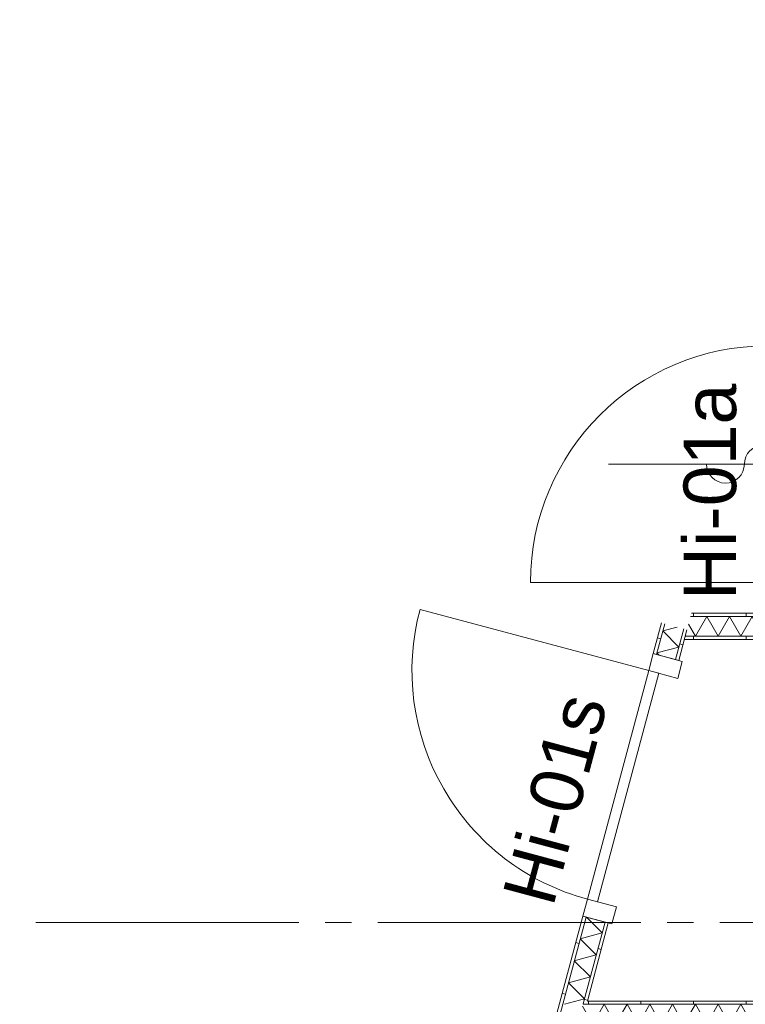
# Model space of a CAD drawing. Header units: millimetres. Extents: x 10 to 584, y 10 to 831.
# Tile 41 of 79: x 184 to 212, y 616 to 654. Entities that reach past the tile are written whole.
import ezdxf
from ezdxf.xclip import XClip

# ---------------------------------------------------------------- set-up
doc = ezdxf.new("R2010")
doc.units = ezdxf.units.MM
doc.header["$MEASUREMENT"] = 0
doc.header["$XCLIPFRAME"] = 0
doc.linetypes.add('B0204', pattern=[13, 10, -1, 1, -1])
for name, color, linetype in [('22 NC Binnenwanden', 7, 'Continuous'), ('22 NC Binnenwanden Deuren', 7, 'Continuous'), ('22 NC Binnenwanden Deurlabels', 7, 'Continuous'), ('22 NC Binnenwanden Doorsnede-arcering', 7, 'Continuous'), ('22 NC Binnenwanden Laagscheidingslijnen', 7, 'Continuous'), ('73 Keuken', 7, 'Continuous'), ('A Stramien', 7, 'Continuous'), ('Z Ruimtefuncties', 7, 'Continuous')]:
    doc.layers.add(name, color=color, linetype=linetype)
doc.styles.add('GENERATED_STYLE_1', font='txt')
pattern_1 = [(345, (78, 259.1879), (0.517638, 1.931852), [])]
pattern_2 = [(270, (78, 259.1879), (2, 0), [])]

# ---------------------------------------------------------------- blocks, each defined once
blk = doc.blocks.new('*X288')
at = {"layer": '22 NC Binnenwanden Doorsnede-arcering', "color": 7, "linetype": 'Continuous', "lineweight": 0}
for p, q in [((205.926, 619.396), (206.529, 618.794)), ((205.693, 618.569), (206.529, 618.794)), ((205.693, 618.569), (206.305, 617.957)), ((205.468, 617.733), (206.305, 617.957)), ((205.468, 617.733), (206.081, 617.121)), ((205.244, 616.896), (206.081, 617.121)), ((205.244, 616.896), (205.857, 616.284)), ((205.095, 616.08), (205.857, 616.284))]:
    blk.add_line(p, q, dxfattribs=at)
blk = doc.blocks.new('*X289')
at = {"layer": '22 NC Binnenwanden Doorsnede-arcering', "color": 7, "linetype": 'Continuous', "lineweight": 0}
for p, q in [((208.831, 630.281), (209.373, 630.426)), ((208.831, 630.281), (209.443, 629.668)), ((208.606, 629.444), (209.443, 629.668)), ((208.606, 629.444), (208.69, 629.361))]:
    blk.add_line(p, q, dxfattribs=at)
blk = doc.blocks.new('*X298')
at = {"layer": '22 NC Binnenwanden Doorsnede-arcering', "color": 7, "linetype": 'Continuous', "lineweight": 0}
for p, q in [((206.172, 615.33), (206.605, 616.08)), ((207.038, 615.33), (206.605, 616.08)), ((207.038, 615.33), (207.471, 616.08)), ((207.904, 615.33), (207.471, 616.08)), ((207.904, 615.33), (208.337, 616.08)), ((208.77, 615.33), (208.337, 616.08)), ((208.77, 615.33), (209.203, 616.08)), ((209.636, 615.33), (209.203, 616.08)), ((209.636, 615.33), (210.069, 616.08)), ((210.502, 615.33), (210.069, 616.08)), ((210.502, 615.33), (210.935, 616.08)), ((211.368, 615.33), (210.935, 616.08)), ((211.368, 615.33), (211.801, 616.08)), ((212.234, 615.33), (211.801, 616.08)), ((212.234, 615.33), (212.667, 616.08)), ((212.926, 615.632), (212.667, 616.08)), ((206.172, 615.33), (205.782, 616.005))]:
    blk.add_line(p, q, dxfattribs=at)
blk = doc.blocks.new('*X358')
at = {"layer": '22 NC Binnenwanden Doorsnede-arcering', "color": 7, "linetype": 'Continuous', "lineweight": 0}
for p, q in [((210.502, 630.83), (210.069, 630.08)), ((210.502, 630.83), (210.935, 630.08)), ((211.368, 630.83), (210.935, 630.08)), ((211.368, 630.83), (211.801, 630.08)), ((212.234, 630.83), (211.801, 630.08)), ((212.234, 630.83), (212.667, 630.08)), ((209.805, 630.537), (210.069, 630.08)), ((212.988, 630.636), (212.667, 630.08))]:
    blk.add_line(p, q, dxfattribs=at)
blk = doc.blocks.new('Drawing_2_2', base_point=(78, 259.188))
at = {"layer": '22 NC Binnenwanden Doorsnede-arcering', "linetype": 'Continuous', "lineweight": 0, "true_color": 0x000000}
h = blk.add_hatch(dxfattribs=at)
h.set_pattern_fill('930_Lijnen_vert_200_0002', color=18, style=0, pattern_type=2)
h.set_pattern_definition(pattern_2)
h.paths.add_polyline_path([(212.988, 630.955), (209.917, 630.955), (209.884, 630.83), (212.988, 630.83)])
h = blk.add_hatch(dxfattribs=at)
h.set_pattern_fill('930_Lijnen_vert_200_0002', color=18, style=0, pattern_type=2)
h.set_pattern_definition(pattern_1)
h.paths.add_polyline_path([(208.783, 630.584), (208.47, 629.419), (208.591, 629.387), (208.903, 630.552)])
h = blk.add_hatch(dxfattribs=at)
h.set_pattern_fill('930_Lijnen_vert_200_0002', color=18, style=0, pattern_type=2)
h.set_pattern_definition(pattern_1)
h.paths.add_polyline_path([(209.628, 630.358), (209.316, 629.193), (209.436, 629.161), (209.748, 630.325)])
h = blk.add_hatch(dxfattribs=at)
h.set_pattern_fill('930_Lijnen_vert_200_0002', color=18, style=0, pattern_type=2)
h.set_pattern_definition(pattern_2)
h.paths.add_polyline_path([(212.988, 630.08), (209.683, 630.08), (209.649, 629.955), (212.988, 629.955)])
h = blk.add_hatch(dxfattribs=at)
h.set_pattern_fill('930_Lijnen_vert_200_0002', color=18, style=0, pattern_type=2)
h.set_pattern_definition(pattern_1)
h.paths.add_polyline_path([(205.794, 619.432), (204.695, 615.33), (204.825, 615.33), (205.915, 619.399)])
h = blk.add_hatch(dxfattribs=at)
h.set_pattern_fill('930_Lijnen_vert_200_0002', color=18, style=0, pattern_type=2)
h.set_pattern_definition(pattern_1)
h.paths.add_polyline_path([(205.835, 616.205), (205.965, 616.205), (206.76, 619.173), (206.639, 619.205)])
h = blk.add_hatch(dxfattribs=at)
h.set_pattern_fill('930_Lijnen_vert_200_0002', color=18, style=0, pattern_type=2)
h.set_pattern_definition(pattern_1)
h.paths.add_polyline_path([(205.965, 616.205), (205.802, 616.08), (205.931, 616.08)])
h = blk.add_hatch(dxfattribs=at)
h.set_pattern_fill('930_Lijnen_vert_200_0002', color=18, style=0, pattern_type=2)
h.set_pattern_definition(pattern_1)
h.paths.add_polyline_path([(205.835, 616.205), (205.802, 616.08), (205.965, 616.205)])
h = blk.add_hatch(dxfattribs=at)
h.set_pattern_fill('930_Lijnen_vert_200_0002', color=18, style=0, pattern_type=2)
h.set_pattern_definition([(90, (78, 259.1879), (-2, 0), [])])
h.paths.add_polyline_path([(212.801, 616.205), (205.965, 616.205), (205.931, 616.08), (212.801, 616.08)])
at = {"layer": '22 NC Binnenwanden', "color": 1, "linetype": 'Continuous', "lineweight": 0}
for p, q in [((208.47, 629.419), (208.591, 629.387)), ((208.591, 629.387), (209.316, 629.193)), ((209.316, 629.193), (209.436, 629.161)), ((205.794, 619.432), (205.915, 619.399)), ((205.915, 619.399), (206.639, 619.205)), ((206.639, 619.205), (206.76, 619.173))]:
    blk.add_line(p, q, dxfattribs=at)
at = {"layer": '22 NC Binnenwanden', "color": 1, "linetype": 'Continuous', "lineweight": 0, "flags": 128}
for points in [[(212.988, 630.955), (209.917, 630.955)], [(208.783, 630.584), (208.47, 629.419)], [(209.436, 629.161), (209.748, 630.325)], [(209.649, 629.955), (212.988, 629.955)], [(205.794, 619.432), (204.662, 615.205)], [(205.965, 616.205), (206.76, 619.173)], [(212.801, 616.205), (205.965, 616.205)]]:
    blk.add_lwpolyline(points, dxfattribs=at)
at = {"layer": '22 NC Binnenwanden Deuren', "color": 1, "linetype": 'Continuous', "lineweight": 0}
for p, q in [((219.971, 636.625), (206.771, 636.625)), ((212.801, 632.125), (203.801, 632.125)), ((208.297, 628.772), (199.604, 631.102)), ((208.47, 629.419), (208.297, 628.772)), ((209.572, 629.124), (208.47, 629.419)), ((208.47, 629.419), (208.591, 629.387)), ((208.47, 629.419), (208.591, 629.387)), ((208.591, 629.387), (209.316, 629.193)), ((208.591, 629.387), (209.316, 629.193)), ((209.316, 629.193), (209.436, 629.161)), ((209.316, 629.193), (209.436, 629.161)), ((209.398, 628.477), (209.572, 629.124)), ((205.968, 620.079), (208.297, 628.772)), ((208.683, 628.669), (206.354, 619.975)), ((208.297, 628.772), (209.398, 628.477)), ((208.297, 628.772), (208.683, 628.669)), ((205.968, 620.079), (205.794, 619.432)), ((207.069, 619.784), (205.968, 620.079)), ((206.354, 619.975), (205.968, 620.079)), ((205.794, 619.432), (206.895, 619.137)), ((205.794, 619.432), (205.915, 619.399)), ((205.794, 619.432), (205.915, 619.399)), ((206.895, 619.137), (207.069, 619.784)), ((205.915, 619.399), (206.639, 619.205)), ((205.915, 619.399), (206.639, 619.205)), ((206.639, 619.205), (206.76, 619.173)), ((206.639, 619.205), (206.76, 619.173))]:
    blk.add_line(p, q, dxfattribs=at)
for centre, radius, start, end in [((212.801, 632.125), 9, 90, 180), ((212.651, 636.625), 0.72, 0, 180), ((211.211, 636.625), 0.72, 180, 0), ((208.297, 628.772), 9, 165, 255)]:
    blk.add_arc(centre, radius, start, end, dxfattribs=at)
at = {"layer": '22 NC Binnenwanden Laagscheidingslijnen', "color": 9, "linetype": 'Continuous', "lineweight": 0}
for p, q in [((212.988, 630.83), (209.884, 630.83)), ((208.903, 630.552), (208.591, 629.387)), ((209.628, 630.358), (209.316, 629.193)), ((212.988, 630.08), (209.683, 630.08)), ((205.915, 619.399), (205.026, 616.08)), ((206.639, 619.205), (205.835, 616.205)), ((205.026, 616.08), (204.825, 615.33)), ((205.835, 616.205), (205.802, 616.08)), ((205.802, 616.08), (205.931, 616.08)), ((205.802, 616.08), (205.931, 616.08)), ((205.931, 616.08), (212.801, 616.08))]:
    blk.add_line(p, q, dxfattribs=at)
at = {"layer": 'A Stramien', "color": 9, "linetype": 'B0204', "lineweight": 0}
blk.add_line((68, 619.188), (520.556, 619.188), dxfattribs=at)
at = {"layer": '73 Keuken', "color": 4, "linetype": 'Continuous', "lineweight": 0}
for name in ['*X358', '*X289', '*X288', '*X298']:
    blk.add_blockref(name, (0, 0), dxfattribs=at)
at = {"layer": '22 NC Binnenwanden Deurlabels', "color": 2, "linetype": 'Continuous', "lineweight": 0, "char_height": 2, "attachment_point": 7, "style": 'GENERATED_STYLE_1'}
for s, insert, rotation in [('\\A1;{\\pql;\\fArial|b0|i0|c0|p38;Hi-01a}', (211.648, 631.455), 90), ('\\A1;{\\pql;\\fArial|b0|i0|c0|p38;Hi-01s}', (204.681, 619.73), 75)]:
    blk.add_mtext(s, dxfattribs=dict(at, insert=insert, rotation=rotation))
at = {"layer": 'Z Ruimtefuncties', "color": 2, "linetype": 'Continuous', "lineweight": 0, "insert": (167.865, 653.427), "char_height": 1.2, "attachment_point": 1, "style": 'GENERATED_STYLE_1'}
blk.add_mtext('\\A1;{\\pql;\\pt0;\\fArial|b0|i0|c0|p38;Cluster peuter/kleuter}', dxfattribs=at)

msp = doc.modelspace()

# ---------------------------------------------------------------- block references
at = {"color": 4, "linetype": 'Continuous', "lineweight": 0}
ref = msp.add_blockref('Drawing_2_2', (78, 259.188), dxfattribs=at)
XClip(ref).set_block_clipping_path([(30, 141.736842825), (586.5626696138, 806.4087291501)])

doc.saveas('drawing.dxf')
